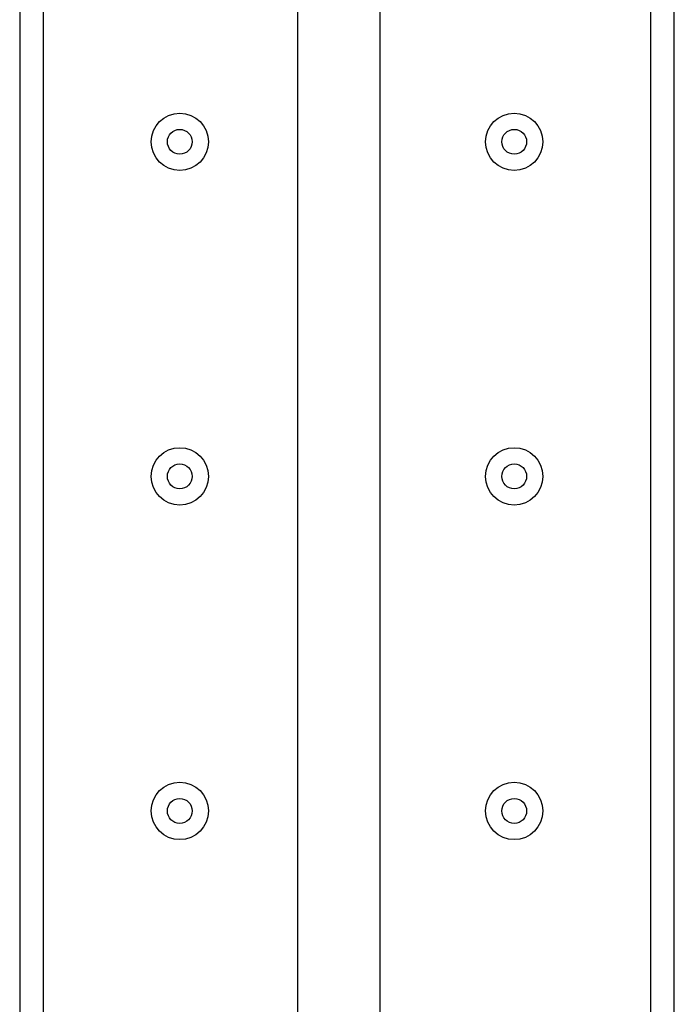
# Model space of a CAD drawing. Header units: millimetres. Extents: x -2435 to 1775, y -250 to 1540.
# Tile 10 of 60: x -1967 to -1830, y 350 to 556. Entities that reach past the tile are written whole.
import ezdxf

# ---------------------------------------------------------------- set-up
doc = ezdxf.new("R2010")
doc.units = ezdxf.units.MM
doc.header["$MEASUREMENT"] = 0
doc.layers.add('Work layer', color=254, linetype='Continuous', true_color=0xdddddd)

msp = doc.modelspace()

# ---------------------------------------------------------------- linework, layer by layer
at = {"layer": 'Work layer'}
msp.add_lwpolyline([(-1891.615, 225.217), (-1891.615, 835.217), (-1908.915, 835.217), (-1908.915, 225.217)], close=True, dxfattribs=at)
for centre, radius in [((-1933.535, 530.217), 6), ((-1863.535, 530.217), 6), ((-1933.535, 530.217, -6), 2.6), ((-1863.535, 530.217, -6), 2.6), ((-1933.535, 460.217), 6), ((-1863.535, 460.217), 6), ((-1933.535, 460.217, -6), 2.6), ((-1863.535, 460.217, -6), 2.6), ((-1933.535, 390.217), 6), ((-1863.535, 390.217), 6), ((-1933.535, 390.217, -6), 2.6), ((-1863.535, 390.217, -6), 2.6)]:
    msp.add_circle(centre, radius, dxfattribs=at)
for points, weights, knots in [([(-1840.035, 225.217), (-1898.535, 225.217), (-1957.035, 225.217), (-1967.035, 225.217, -3), (-1967.035, 235.217, -3), (-1967.035, 530.217, -3), (-1967.035, 825.217, -3), (-1967.035, 835.217, -3), (-1957.035, 835.217), (-1898.535, 835.217), (-1840.035, 835.217), (-1830.035, 835.217, -3), (-1830.035, 825.217, -3), (-1830.035, 530.217, -3), (-1830.035, 235.217, -3), (-1830.035, 225.217, -3), (-1840.035, 225.217)], [1, 1, 1, 0.707106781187, 1, 1, 1, 0.707106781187, 1, 1, 1, 0.707106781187, 1, 1, 1, 0.707106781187, 1], [-565.9911486, -565.9911486, -565.9911486, -448.9911486, -448.9911486, -291.3582588, -291.3582588, -274.6328898, -274.6328898, -117, -117, 0, 0, 157.6328898, 157.6328898, 174.3582588, 174.3582588, 331.9911486, 331.9911486, 331.9911486]), ([(-1840.035, 230.217), (-1835.035, 230.217), (-1835.035, 235.217), (-1835.035, 530.217), (-1835.035, 825.217), (-1835.035, 830.217), (-1840.035, 830.217), (-1898.535, 830.217), (-1957.035, 830.217), (-1962.035, 830.217), (-1962.035, 825.217), (-1962.035, 530.217), (-1962.035, 235.217), (-1962.035, 230.217), (-1957.035, 230.217), (-1898.535, 230.217), (-1840.035, 230.217)], [1, 0.707106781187, 1, 1, 1, 0.707106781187, 1, 1, 1, 0.707106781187, 1, 1, 1, 0.707106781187, 1, 1, 1], [0, 0, 0, 7.8539816, 7.8539816, 597.8539816, 597.8539816, 605.7079633, 605.7079633, 722.7079633, 722.7079633, 730.5619449, 730.5619449, 1320.5619449, 1320.5619449, 1328.4159265, 1328.4159265, 1445.4159265, 1445.4159265, 1445.4159265])]:
    msp.add_rational_spline(points, weights, degree=2, knots=knots, dxfattribs=at)

doc.saveas('drawing.dxf')
